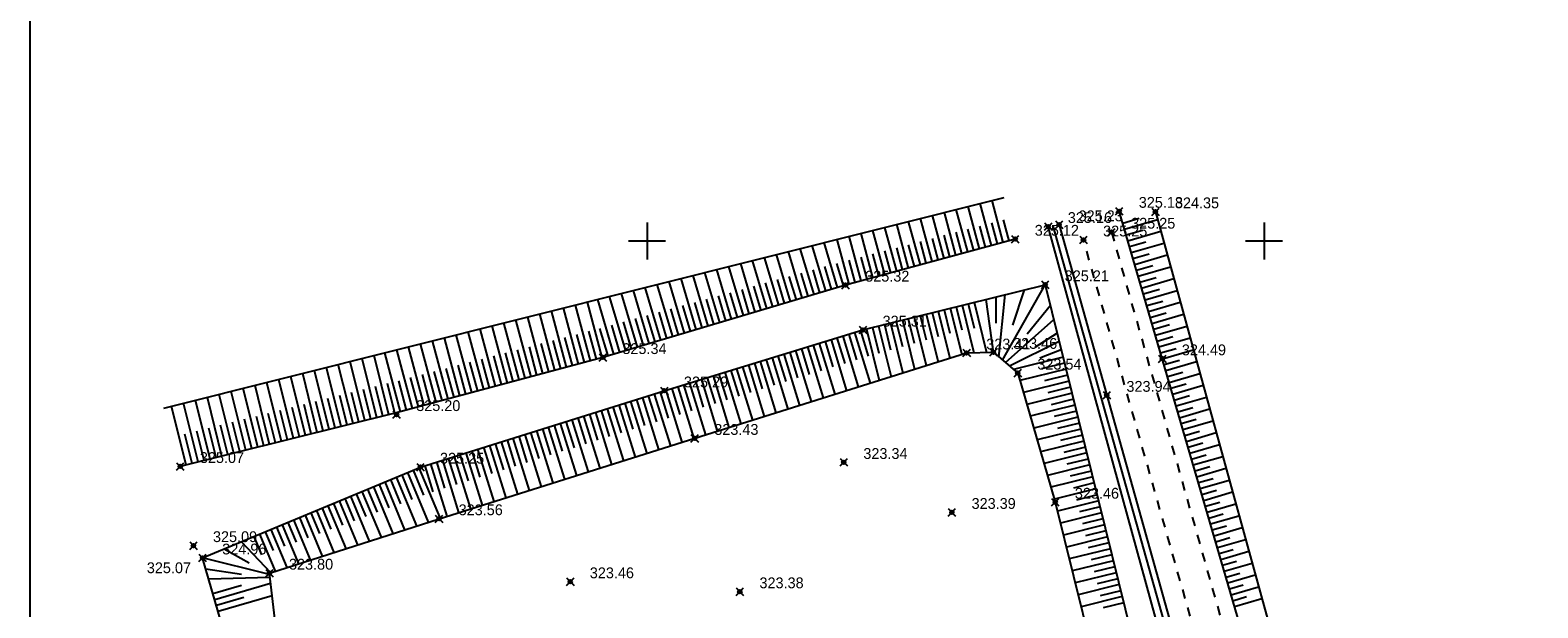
# Model space of a CAD drawing. Header units: metres. Extents: x 707528 to 709248, y 4308395 to 4311045.
# Tile 7 of 104: x 707528 to 707651, y 4308565 to 4308612. Entities that reach past the tile are written whole.
import ezdxf

# ---------------------------------------------------------------- set-up
doc = ezdxf.new("R2010")
doc.units = ezdxf.units.M
doc.header["$LTSCALE"] = 0.5
doc.header["$PDMODE"] = 35
doc.header["$PDSIZE"] = 0.3
doc.linetypes.add('Д_ТРОТ_ТРУБА', pattern=[3, 1.5, -1.5])
for name, color, linetype in [('(001) Сетка', 92, 'Continuous'), ('(002) Рамка', 7, 'Continuous'), ('(004) Точки рельефа', 7, 'Continuous'), ('(025) Дорога', 7, 'Continuous'), ('(027) Гидрография', 7, 'Continuous'), ('(035) Откосы', 7, 'Continuous')]:
    doc.layers.add(name, color=color, linetype=linetype)
doc.styles.add('D-431', font='txt')

# ---------------------------------------------------------------- blocks, each defined once
blk = doc.blocks.new('Setka')
at = {"layer": '(001) Сетка'}
for p, q in [((0, 1.5), (0, -1.5)), ((-1.5, 0), (1.5, 0))]:
    blk.add_line(p, q, dxfattribs=at)

msp = doc.modelspace()

# ---------------------------------------------------------------- linework, layer by layer
at = {"layer": '(002) Рамка', "color": 0}
msp.add_lwpolyline([(707528.46, 4311045.23), (708928.46, 4311045.23), (708928.46, 4308395.23), (707528.46, 4308395.23)], close=True, dxfattribs=at)
at = {"layer": '(025) Дорога', "linetype": 'Д_ТРОТ_ТРУБА', "flags": 128}
for points, elevation in [([(707616.1, 4308595.94), (707625.38, 4308563.15), (707632.15, 4308533.87), (707639.59, 4308507.23), (707646.58, 4308474.96)], 324.95), ([(707644.24, 4308474.39), (707636.83, 4308506.47), (707630.12, 4308533.52), (707623.25, 4308562.11), (707613.83, 4308595.31)], 325.11)]:
    msp.add_lwpolyline(points, dxfattribs=dict(at, elevation=elevation))
at = {"layer": '(027) Гидрография', "flags": 128}
for points, elevation in [([(707641.33, 4308479.63), (707635.29, 4308505.76), (707627.89, 4308533.54), (707620.81, 4308560.57), (707610.98, 4308596.39)], 325.06), ([(707611.85, 4308596.54), (707621.84, 4308560.86), (707628.89, 4308533.7), (707636.24, 4308505.82), (707642.34, 4308479.67)], 324.93)]:
    msp.add_lwpolyline(points, dxfattribs=dict(at, elevation=elevation))
at = {"layer": '(027) Гидрография', "color": 4, "elevation": 324.77, "flags": 128}
msp.add_lwpolyline([(707641.75, 4308480.14), (707635.77, 4308505.81), (707628.43, 4308533.64), (707621.4, 4308560.72), (707611.38, 4308596.44)], dxfattribs=at)
at = {"layer": '(035) Откосы'}
for p, q in [((707605.41, 4308594.59, 324.8), (707604.49, 4308598.02, 324.8)), ((707606.37, 4308594.85, 324.8), (707605.45, 4308598.26, 324.8)), ((707607.33, 4308595.11, 324.8), (707606.42, 4308598.5, 324.8)), ((707600.61, 4308593.29, 324.8), (707599.66, 4308596.81, 324.8)), ((707601.57, 4308593.55, 324.8), (707600.63, 4308597.05, 324.8)), ((707602.53, 4308593.81, 324.8), (707601.59, 4308597.29, 324.8)), ((707603.49, 4308594.07, 324.8), (707602.56, 4308597.53, 324.8)), ((707604.45, 4308594.33, 324.8), (707603.52, 4308597.78, 324.8)), ((707606.85, 4308594.98, 324.8), (707606.39, 4308596.68, 324.8)), ((707607.81, 4308595.24, 324.8), (707607.36, 4308596.93, 324.8)), ((707617.01, 4308596.67, 325.08), (707618.35, 4308597.06, 325.08)), ((707617.15, 4308596.19, 325.08), (707619.82, 4308596.97, 325.08)), ((707595.81, 4308591.99, 324.8), (707594.83, 4308595.6, 324.8)), ((707596.77, 4308592.25, 324.8), (707595.8, 4308595.84, 324.8)), ((707597.73, 4308592.51, 324.8), (707596.76, 4308596.08, 324.8)), ((707598.69, 4308592.77, 324.8), (707597.73, 4308596.32, 324.8)), ((707599.65, 4308593.03, 324.8), (707598.7, 4308596.57, 324.8)), ((707602.05, 4308593.68, 324.8), (707601.58, 4308595.42, 324.8)), ((707603.01, 4308593.94, 324.8), (707602.54, 4308595.68, 324.8)), ((707603.97, 4308594.2, 324.8), (707603.51, 4308595.93, 324.8)), ((707604.93, 4308594.46, 324.8), (707604.47, 4308596.18, 324.8)), ((707605.89, 4308594.72, 324.8), (707605.43, 4308596.43, 324.8)), ((707617.29, 4308595.71, 325.08), (707618.62, 4308596.1, 325.08)), ((707617.43, 4308595.24, 325.08), (707620.09, 4308596.01, 325.08)), ((707591.03, 4308590.6, 324.8), (707589.91, 4308594.36, 324.8)), ((707591.99, 4308590.88, 324.8), (707590.88, 4308594.6, 324.8)), ((707592.94, 4308591.17, 324.8), (707591.84, 4308594.85, 324.8)), ((707593.89, 4308591.45, 324.8), (707592.81, 4308595.09, 324.8)), ((707594.85, 4308591.73, 324.8), (707593.87, 4308595.35, 324.8)), ((707598.21, 4308592.64, 324.8), (707597.73, 4308594.42, 324.8)), ((707599.17, 4308592.9, 324.8), (707598.69, 4308594.67, 324.8)), ((707600.13, 4308593.16, 324.8), (707599.65, 4308594.92, 324.8)), ((707601.09, 4308593.42, 324.8), (707600.62, 4308595.17, 324.8)), ((707617.56, 4308594.76, 325.08), (707618.89, 4308595.15, 325.08)), ((707617.7, 4308594.28, 325.08), (707620.35, 4308595.05, 325.08)), ((707586.27, 4308589.18, 324.8), (707585.08, 4308593.15, 324.8)), ((707587.22, 4308589.46, 324.8), (707586.05, 4308593.39, 324.8)), ((707588.17, 4308589.75, 324.8), (707587.01, 4308593.64, 324.8)), ((707589.13, 4308590.03, 324.8), (707587.98, 4308593.88, 324.8)), ((707590.08, 4308590.32, 324.8), (707588.95, 4308594.12, 324.8)), ((707593.42, 4308591.31, 324.8), (707592.87, 4308593.14, 324.8)), ((707594.37, 4308591.6, 324.8), (707593.83, 4308593.4, 324.8)), ((707595.33, 4308591.86, 324.8), (707594.84, 4308593.67, 324.8)), ((707596.29, 4308592.12, 324.8), (707595.8, 4308593.92, 324.8)), ((707597.25, 4308592.38, 324.8), (707596.77, 4308594.17, 324.8)), ((707617.84, 4308593.8, 325.08), (707619.16, 4308594.19, 325.08)), ((707617.98, 4308593.32, 325.08), (707620.62, 4308594.09, 325.08)), ((707618.12, 4308592.85, 325.08), (707619.44, 4308593.23, 325.08)), ((707618.26, 4308592.37, 325.08), (707620.88, 4308593.13, 325.08)), ((707581.5, 4308587.76, 324.8), (707580.25, 4308591.94, 324.8)), ((707582.45, 4308588.04, 324.8), (707581.22, 4308592.18, 324.8)), ((707583.41, 4308588.32, 324.8), (707582.19, 4308592.42, 324.8)), ((707584.36, 4308588.61, 324.8), (707583.15, 4308592.67, 324.8)), ((707585.31, 4308588.89, 324.8), (707584.12, 4308592.91, 324.8)), ((707588.65, 4308589.89, 324.8), (707588.07, 4308591.82, 324.8)), ((707589.6, 4308590.17, 324.8), (707589.03, 4308592.09, 324.8)), ((707590.56, 4308590.46, 324.8), (707589.99, 4308592.35, 324.8)), ((707591.51, 4308590.74, 324.8), (707590.95, 4308592.61, 324.8)), ((707592.46, 4308591.03, 324.8), (707591.91, 4308592.88, 324.8)), ((707618.4, 4308591.89, 325.08), (707619.71, 4308592.27, 325.08)), ((707618.54, 4308591.41, 325.08), (707621.15, 4308592.17, 325.08)), ((707576.73, 4308586.33, 324.8), (707575.42, 4308590.73, 324.8)), ((707577.69, 4308586.62, 324.8), (707576.39, 4308590.97, 324.8)), ((707578.64, 4308586.9, 324.8), (707577.36, 4308591.21, 324.8)), ((707579.59, 4308587.19, 324.8), (707578.32, 4308591.45, 324.8)), ((707580.55, 4308587.47, 324.8), (707579.29, 4308591.7, 324.8)), ((707584.84, 4308588.75, 324.8), (707584.24, 4308590.77, 324.8)), ((707585.79, 4308589.04, 324.8), (707585.2, 4308591.03, 324.8)), ((707586.74, 4308589.32, 324.8), (707586.16, 4308591.3, 324.8)), ((707587.7, 4308589.6, 324.8), (707587.11, 4308591.56, 324.8)), ((707618.68, 4308590.93, 325.08), (707619.98, 4308591.31, 325.08)), ((707618.82, 4308590.46, 325.08), (707621.41, 4308591.21, 325.08)), ((707571.94, 4308584.99, 324.8), (707570.72, 4308589.55, 324.8)), ((707572.91, 4308585.25, 324.8), (707571.69, 4308589.79, 324.8)), ((707573.87, 4308585.51, 324.8), (707572.65, 4308590.03, 324.8)), ((707574.83, 4308585.77, 324.8), (707573.62, 4308590.27, 324.8)), ((707575.78, 4308586.05, 324.8), (707574.46, 4308590.49, 324.8)), ((707580.07, 4308587.33, 324.8), (707579.44, 4308589.45, 324.8)), ((707581.02, 4308587.61, 324.8), (707580.4, 4308589.72, 324.8)), ((707581.98, 4308587.9, 324.8), (707581.36, 4308589.98, 324.8)), ((707582.93, 4308588.18, 324.8), (707582.32, 4308590.24, 324.8)), ((707583.88, 4308588.47, 324.8), (707583.28, 4308590.51, 324.8)), ((707601.57, 4308589.4, 324.67), (707602.05, 4308587.49, 324.67)), ((707602.06, 4308589.52, 324.67), (707603, 4308585.72, 324.67)), ((707602.54, 4308589.64, 324.67), (707603.01, 4308587.76, 324.67)), ((707603.03, 4308589.77, 324.67), (707603.96, 4308586.02, 324.67)), ((707603.51, 4308589.89, 324.67), (707603.98, 4308588.02, 324.67)), ((707604, 4308590.01, 324.67), (707604.95, 4308586.16, 324.67)), ((707604.48, 4308590.13, 324.67), (707604.97, 4308588.15, 324.67)), ((707604.97, 4308590.25, 324.67), (707605.98, 4308586.18, 324.67)), ((707618.96, 4308589.98, 325.08), (707620.25, 4308590.35, 325.08)), ((707619.1, 4308589.5, 325.08), (707621.67, 4308590.25, 325.08)), ((707619.24, 4308589.02, 325.08), (707620.52, 4308589.4, 325.08)), ((707566.18, 4308583.45, 324.8), (707564.93, 4308588.1, 324.8)), ((707567.14, 4308583.7, 324.8), (707565.9, 4308588.34, 324.8)), ((707568.1, 4308583.96, 324.8), (707566.86, 4308588.58, 324.8)), ((707569.06, 4308584.22, 324.8), (707567.83, 4308588.82, 324.8)), ((707570.02, 4308584.48, 324.8), (707568.79, 4308589.06, 324.8)), ((707570.98, 4308584.74, 324.8), (707569.76, 4308589.31, 324.8)), ((707575.3, 4308585.91, 324.8), (707574.64, 4308588.14, 324.8)), ((707576.26, 4308586.19, 324.8), (707575.6, 4308588.4, 324.8)), ((707577.21, 4308586.48, 324.8), (707576.56, 4308588.66, 324.8)), ((707578.16, 4308586.76, 324.8), (707577.52, 4308588.93, 324.8)), ((707579.12, 4308587.05, 324.8), (707578.48, 4308589.19, 324.8)), ((707596.72, 4308588.2, 324.67), (707597.24, 4308586.14, 324.67)), ((707597.21, 4308588.32, 324.67), (707598.23, 4308584.22, 324.67)), ((707597.69, 4308588.44, 324.67), (707598.2, 4308586.41, 324.67)), ((707598.18, 4308588.56, 324.67), (707599.18, 4308584.52, 324.67)), ((707598.66, 4308588.68, 324.67), (707599.16, 4308586.68, 324.67)), ((707599.15, 4308588.8, 324.67), (707600.14, 4308584.82, 324.67)), ((707599.63, 4308588.92, 324.67), (707600.12, 4308586.95, 324.67)), ((707600.12, 4308589.04, 324.67), (707601.09, 4308585.12, 324.67)), ((707600.6, 4308589.16, 324.67), (707601.09, 4308587.22, 324.67)), ((707601.09, 4308589.28, 324.67), (707602.05, 4308585.42, 324.67)), ((707619.38, 4308588.54, 325.08), (707621.94, 4308589.29, 325.08)), ((707619.52, 4308588.07, 325.08), (707620.79, 4308588.44, 325.08)), ((707619.66, 4308587.59, 325.08), (707622.2, 4308588.33, 325.08)), ((707561.38, 4308582.16, 324.8), (707560.11, 4308586.88, 324.8)), ((707562.34, 4308582.41, 324.8), (707561.07, 4308587.13, 324.8)), ((707563.3, 4308582.67, 324.8), (707562.04, 4308587.37, 324.8)), ((707564.26, 4308582.93, 324.8), (707563, 4308587.61, 324.8)), ((707565.22, 4308583.19, 324.8), (707563.97, 4308587.85, 324.8)), ((707570.5, 4308584.61, 324.8), (707569.89, 4308586.9, 324.8)), ((707571.46, 4308584.86, 324.8), (707570.85, 4308587.15, 324.8)), ((707572.43, 4308585.12, 324.8), (707571.81, 4308587.4, 324.8)), ((707573.39, 4308585.38, 324.8), (707572.78, 4308587.65, 324.8)), ((707574.35, 4308585.64, 324.8), (707573.74, 4308587.9, 324.8)), ((707592.41, 4308586.92, 324.67), (707593.68, 4308582.8, 324.67)), ((707592.89, 4308587.07, 324.67), (707593.52, 4308585.01, 324.67)), ((707593.37, 4308587.22, 324.67), (707594.63, 4308583.09, 324.67)), ((707593.85, 4308587.36, 324.67), (707594.48, 4308585.3, 324.67)), ((707594.32, 4308587.51, 324.67), (707595.58, 4308583.39, 324.67)), ((707594.8, 4308587.65, 324.67), (707595.43, 4308585.6, 324.67)), ((707595.28, 4308587.8, 324.67), (707596.54, 4308583.69, 324.67)), ((707595.76, 4308587.95, 324.67), (707596.39, 4308585.89, 324.67)), ((707596.24, 4308588.08, 324.67), (707597.27, 4308583.92, 324.67)), ((707619.8, 4308587.11, 325.08), (707621.07, 4308587.48, 325.08)), ((707619.94, 4308586.63, 325.08), (707622.47, 4308587.37, 325.08)), ((707556.56, 4308580.9, 324.8), (707555.37, 4308585.7, 324.8)), ((707557.53, 4308581.14, 324.8), (707556.34, 4308585.94, 324.8)), ((707558.49, 4308581.38, 324.8), (707557.21, 4308586.16, 324.8)), ((707559.45, 4308581.64, 324.8), (707558.18, 4308586.4, 324.8)), ((707560.41, 4308581.9, 324.8), (707559.14, 4308586.64, 324.8)), ((707566.66, 4308583.58, 324.8), (707566.04, 4308585.9, 324.8)), ((707567.62, 4308583.83, 324.8), (707567, 4308586.15, 324.8)), ((707568.58, 4308584.09, 324.8), (707567.96, 4308586.4, 324.8)), ((707569.54, 4308584.35, 324.8), (707568.93, 4308586.65, 324.8)), ((707588.59, 4308585.75, 324.67), (707589.86, 4308581.6, 324.67)), ((707589.07, 4308585.9, 324.67), (707589.7, 4308583.82, 324.67)), ((707589.55, 4308586.04, 324.67), (707590.82, 4308581.9, 324.67)), ((707590.02, 4308586.19, 324.67), (707590.66, 4308584.12, 324.67)), ((707590.5, 4308586.34, 324.67), (707591.77, 4308582.2, 324.67)), ((707590.98, 4308586.48, 324.67), (707591.61, 4308584.41, 324.67)), ((707591.46, 4308586.63, 324.67), (707592.72, 4308582.5, 324.67)), ((707591.93, 4308586.78, 324.67), (707592.57, 4308584.71, 324.67)), ((707612.18, 4308585.8, 324.67), (707608.16, 4308584.81, 324.67)), ((707620.08, 4308586.15, 325.08), (707621.34, 4308586.52, 325.08)), ((707620.22, 4308585.68, 325.08), (707622.73, 4308586.41, 325.08)), ((707551.73, 4308579.7, 324.8), (707550.55, 4308584.49, 324.8)), ((707552.7, 4308579.94, 324.8), (707551.51, 4308584.73, 324.8)), ((707553.67, 4308580.18, 324.8), (707552.48, 4308584.97, 324.8)), ((707554.63, 4308580.42, 324.8), (707553.44, 4308585.21, 324.8)), ((707555.6, 4308580.66, 324.8), (707554.41, 4308585.45, 324.8)), ((707561.86, 4308582.29, 324.8), (707561.22, 4308584.65, 324.8)), ((707562.82, 4308582.54, 324.8), (707562.19, 4308584.9, 324.8)), ((707563.78, 4308582.8, 324.8), (707563.15, 4308585.15, 324.8)), ((707564.74, 4308583.06, 324.8), (707564.11, 4308585.4, 324.8)), ((707565.7, 4308583.32, 324.8), (707565.07, 4308585.65, 324.8)), ((707584.29, 4308584.43, 324.67), (707584.93, 4308582.34, 324.67)), ((707584.77, 4308584.58, 324.67), (707586.05, 4308580.4, 324.67)), ((707585.25, 4308584.73, 324.67), (707585.89, 4308582.64, 324.67)), ((707585.72, 4308584.87, 324.67), (707587, 4308580.7, 324.67)), ((707586.2, 4308585.02, 324.67), (707586.84, 4308582.94, 324.67)), ((707586.68, 4308585.17, 324.67), (707587.96, 4308581, 324.67)), ((707587.16, 4308585.31, 324.67), (707587.8, 4308583.23, 324.67)), ((707587.64, 4308585.46, 324.67), (707588.91, 4308581.3, 324.67)), ((707588.11, 4308585.6, 324.67), (707588.75, 4308583.53, 324.67)), ((707612.42, 4308584.83, 324.67), (707608.68, 4308583.91, 324.67)), ((707612.3, 4308585.31, 324.67), (707610.42, 4308584.85, 324.67)), ((707620.36, 4308585.2, 325.08), (707621.61, 4308585.56, 325.08)), ((707620.5, 4308584.72, 325.08), (707623, 4308585.45, 325.08)), ((707620.64, 4308584.24, 325.08), (707621.88, 4308584.6, 325.08)), ((707620.78, 4308583.76, 325.08), (707623.26, 4308584.49, 325.08)), ((707546.91, 4308578.5, 324.8), (707545.72, 4308583.28, 324.8)), ((707547.87, 4308578.74, 324.8), (707546.69, 4308583.52, 324.8)), ((707548.84, 4308578.98, 324.8), (707547.65, 4308583.76, 324.8)), ((707549.8, 4308579.22, 324.8), (707548.62, 4308584, 324.8)), ((707550.77, 4308579.46, 324.8), (707549.58, 4308584.24, 324.8)), ((707557.05, 4308581.02, 324.8), (707556.45, 4308583.42, 324.8)), ((707558.01, 4308581.26, 324.8), (707557.42, 4308583.66, 324.8)), ((707558.97, 4308581.51, 324.8), (707558.33, 4308583.9, 324.8)), ((707559.93, 4308581.77, 324.8), (707559.3, 4308584.15, 324.8)), ((707560.89, 4308582.03, 324.8), (707560.26, 4308584.4, 324.8)), ((707580.47, 4308583.26, 324.67), (707581.11, 4308581.16, 324.67)), ((707580.95, 4308583.41, 324.67), (707582.24, 4308579.21, 324.67)), ((707581.42, 4308583.56, 324.67), (707582.07, 4308581.46, 324.67)), ((707581.9, 4308583.7, 324.67), (707583.19, 4308579.5, 324.67)), ((707582.38, 4308583.85, 324.67), (707583.02, 4308581.75, 324.67)), ((707582.86, 4308583.99, 324.67), (707584.14, 4308579.8, 324.67)), ((707583.34, 4308584.14, 324.67), (707583.98, 4308582.05, 324.67)), ((707583.81, 4308584.29, 324.67), (707585.1, 4308580.1, 324.67)), ((707612.66, 4308583.86, 324.67), (707608.96, 4308582.95, 324.67)), ((707612.54, 4308584.34, 324.67), (707610.68, 4308583.88, 324.67)), ((707612.78, 4308583.37, 324.67), (707610.94, 4308582.92, 324.67)), ((707620.92, 4308583.28, 325.08), (707622.15, 4308583.65, 325.08)), ((707621.06, 4308582.81, 325.08), (707623.52, 4308583.53, 325.08)), ((707542.08, 4308577.31, 324.8), (707540.9, 4308582.07, 324.8)), ((707543.04, 4308577.55, 324.8), (707541.86, 4308582.31, 324.8)), ((707544.01, 4308577.79, 324.8), (707542.83, 4308582.55, 324.8)), ((707544.98, 4308578.03, 324.8), (707543.79, 4308582.79, 324.8)), ((707545.94, 4308578.27, 324.8), (707544.76, 4308583.03, 324.8)), ((707552.22, 4308579.82, 324.8), (707551.62, 4308582.21, 324.8)), ((707553.18, 4308580.06, 324.8), (707552.59, 4308582.46, 324.8)), ((707554.15, 4308580.3, 324.8), (707553.55, 4308582.7, 324.8)), ((707555.11, 4308580.54, 324.8), (707554.52, 4308582.94, 324.8)), ((707556.08, 4308580.78, 324.8), (707555.49, 4308583.18, 324.8)), ((707576.65, 4308582.07, 324.67), (707577.31, 4308579.97, 324.67)), ((707577.13, 4308582.22, 324.67), (707578.44, 4308578.01, 324.67)), ((707577.61, 4308582.37, 324.67), (707578.26, 4308580.27, 324.67)), ((707578.08, 4308582.52, 324.67), (707579.4, 4308578.31, 324.67)), ((707578.56, 4308582.67, 324.67), (707579.22, 4308580.57, 324.67)), ((707579.04, 4308582.82, 324.67), (707580.35, 4308578.61, 324.67)), ((707579.51, 4308582.97, 324.67), (707580.17, 4308580.87, 324.67)), ((707579.99, 4308583.12, 324.67), (707581.28, 4308578.91, 324.67)), ((707612.9, 4308582.89, 324.67), (707609.24, 4308581.98, 324.67)), ((707613.02, 4308582.4, 324.67), (707611.2, 4308581.95, 324.67)), ((707621.19, 4308582.33, 325.08), (707622.43, 4308582.69, 325.08)), ((707621.33, 4308581.85, 325.08), (707623.79, 4308582.57, 325.08)), ((707541.11, 4308577.07, 324.8), (707539.93, 4308581.82, 324.8)), ((707546.42, 4308578.38, 324.8), (707545.83, 4308580.77, 324.8)), ((707547.39, 4308578.62, 324.8), (707546.8, 4308581.01, 324.8)), ((707548.35, 4308578.86, 324.8), (707547.76, 4308581.25, 324.8)), ((707549.32, 4308579.1, 324.8), (707548.73, 4308581.49, 324.8)), ((707550.29, 4308579.34, 324.8), (707549.69, 4308581.73, 324.8)), ((707551.25, 4308579.58, 324.8), (707550.66, 4308581.97, 324.8)), ((707572.84, 4308580.88, 324.67), (707573.5, 4308578.77, 324.67)), ((707573.31, 4308581.03, 324.67), (707574.63, 4308576.81, 324.67)), ((707573.79, 4308581.18, 324.67), (707574.45, 4308579.07, 324.67)), ((707574.27, 4308581.33, 324.67), (707575.59, 4308577.11, 324.67)), ((707574.75, 4308581.48, 324.67), (707575.4, 4308579.37, 324.67)), ((707575.22, 4308581.63, 324.67), (707576.54, 4308577.41, 324.67)), ((707575.7, 4308581.78, 324.67), (707576.36, 4308579.67, 324.67)), ((707576.18, 4308581.93, 324.67), (707577.49, 4308577.71, 324.67)), ((707613.14, 4308581.92, 324.67), (707609.52, 4308581.02, 324.67)), ((707613.38, 4308580.95, 324.67), (707609.8, 4308580.06, 324.67)), ((707613.26, 4308581.43, 324.67), (707611.46, 4308580.99, 324.67)), ((707621.47, 4308581.37, 325.08), (707622.7, 4308581.73, 325.08)), ((707621.61, 4308580.89, 325.08), (707624.05, 4308581.61, 325.08)), ((707621.75, 4308580.42, 325.08), (707622.97, 4308580.77, 325.08)), ((707541.6, 4308577.19, 324.8), (707541.01, 4308579.57, 324.8)), ((707542.56, 4308577.43, 324.8), (707541.97, 4308579.81, 324.8)), ((707543.53, 4308577.67, 324.8), (707542.94, 4308580.05, 324.8)), ((707544.49, 4308577.91, 324.8), (707543.9, 4308580.29, 324.8)), ((707545.46, 4308578.15, 324.8), (707544.87, 4308580.53, 324.8)), ((707568.55, 4308579.54, 324.67), (707569.87, 4308575.31, 324.67)), ((707569.02, 4308579.69, 324.67), (707569.68, 4308577.58, 324.67)), ((707569.5, 4308579.84, 324.67), (707570.82, 4308575.61, 324.67)), ((707569.98, 4308579.99, 324.67), (707570.64, 4308577.88, 324.67)), ((707570.45, 4308580.14, 324.67), (707571.77, 4308575.91, 324.67)), ((707570.93, 4308580.29, 324.67), (707571.59, 4308578.18, 324.67)), ((707571.41, 4308580.44, 324.67), (707572.73, 4308576.21, 324.67)), ((707571.88, 4308580.59, 324.67), (707572.54, 4308578.47, 324.67)), ((707572.36, 4308580.73, 324.67), (707573.68, 4308576.51, 324.67)), ((707613.62, 4308579.98, 324.67), (707610.08, 4308579.1, 324.67)), ((707613.5, 4308580.46, 324.67), (707611.72, 4308580.02, 324.67)), ((707621.89, 4308579.94, 325.08), (707624.32, 4308580.65, 325.08)), ((707622.03, 4308579.46, 325.08), (707623.24, 4308579.81, 325.08)), ((707622.17, 4308578.98, 325.08), (707624.58, 4308579.69, 325.08)), ((707564.73, 4308578.35, 324.67), (707566.05, 4308574.11, 324.67)), ((707565.21, 4308578.5, 324.67), (707565.87, 4308576.38, 324.67)), ((707565.68, 4308578.65, 324.67), (707567.01, 4308574.41, 324.67)), ((707566.16, 4308578.8, 324.67), (707566.82, 4308576.68, 324.67)), ((707566.64, 4308578.95, 324.67), (707567.96, 4308574.71, 324.67)), ((707567.11, 4308579.1, 324.67), (707567.78, 4308576.98, 324.67)), ((707567.59, 4308579.24, 324.67), (707568.91, 4308575.01, 324.67)), ((707568.07, 4308579.39, 324.67), (707568.73, 4308577.28, 324.67)), ((707613.86, 4308579.01, 324.67), (707610.35, 4308578.14, 324.67)), ((707613.74, 4308579.49, 324.67), (707611.98, 4308579.06, 324.67)), ((707613.98, 4308578.52, 324.67), (707612.24, 4308578.09, 324.67)), ((707622.31, 4308578.5, 325.08), (707623.51, 4308578.85, 325.08)), ((707622.45, 4308578.03, 325.08), (707624.85, 4308578.73, 325.08)), ((707560.91, 4308577.16, 324.67), (707562.24, 4308572.92, 324.67)), ((707561.39, 4308577.31, 324.67), (707562.05, 4308575.19, 324.67)), ((707561.87, 4308577.46, 324.67), (707563.19, 4308573.22, 324.67)), ((707562.35, 4308577.61, 324.67), (707563.01, 4308575.49, 324.67)), ((707562.82, 4308577.76, 324.67), (707564.15, 4308573.52, 324.67)), ((707563.3, 4308577.9, 324.67), (707563.96, 4308575.78, 324.67)), ((707563.78, 4308578.05, 324.67), (707565.1, 4308573.82, 324.67)), ((707564.25, 4308578.2, 324.67), (707564.91, 4308576.08, 324.67)), ((707614.1, 4308578.04, 324.67), (707610.63, 4308577.18, 324.67)), ((707614.22, 4308577.55, 324.67), (707612.49, 4308577.13, 324.67)), ((707622.59, 4308577.55, 325.08), (707623.78, 4308577.9, 325.08)), ((707622.73, 4308577.07, 325.08), (707625.11, 4308577.76, 325.08)), ((707557.66, 4308575.89, 324.67), (707558.48, 4308573.93, 324.67)), ((707558.12, 4308576.08, 324.67), (707559.77, 4308572.13, 324.67)), ((707558.58, 4308576.27, 324.67), (707559.41, 4308574.28, 324.67)), ((707559.04, 4308576.46, 324.67), (707560.72, 4308572.43, 324.67)), ((707559.5, 4308576.66, 324.67), (707560.35, 4308574.62, 324.67)), ((707559.96, 4308576.85, 324.67), (707561.68, 4308572.74, 324.67)), ((707560.44, 4308577.01, 324.67), (707561.1, 4308574.89, 324.67)), ((707614.34, 4308577.07, 324.67), (707610.91, 4308576.22, 324.67)), ((707614.58, 4308576.1, 324.67), (707611.19, 4308575.26, 324.67)), ((707614.46, 4308576.58, 324.67), (707612.75, 4308576.16, 324.67)), ((707622.87, 4308576.59, 325.08), (707624.06, 4308576.94, 325.08)), ((707623.01, 4308576.11, 325.08), (707625.37, 4308576.8, 325.08)), ((707623.15, 4308575.64, 325.08), (707624.33, 4308575.98, 325.08)), ((707554.89, 4308574.73, 324.67), (707555.66, 4308572.89, 324.67)), ((707555.35, 4308574.93, 324.67), (707556.9, 4308571.21, 324.67)), ((707555.81, 4308575.12, 324.67), (707556.6, 4308573.24, 324.67)), ((707556.28, 4308575.31, 324.67), (707557.86, 4308571.51, 324.67)), ((707556.74, 4308575.5, 324.67), (707557.54, 4308573.59, 324.67)), ((707557.2, 4308575.7, 324.67), (707558.81, 4308571.82, 324.67)), ((707614.82, 4308575.13, 324.67), (707611.47, 4308574.3, 324.67)), ((707614.7, 4308575.61, 324.67), (707613.01, 4308575.2, 324.67)), ((707623.29, 4308575.16, 325.08), (707625.64, 4308575.84, 325.08)), ((707623.43, 4308574.68, 325.08), (707624.6, 4308575.02, 325.08)), ((707623.57, 4308574.2, 325.08), (707625.9, 4308574.88, 325.08)), ((707552.13, 4308573.58, 324.67), (707552.84, 4308571.86, 324.67)), ((707552.59, 4308573.77, 324.67), (707554.04, 4308570.29, 324.67)), ((707553.05, 4308573.96, 324.67), (707553.78, 4308572.2, 324.67)), ((707553.51, 4308574.16, 324.67), (707554.99, 4308570.6, 324.67)), ((707553.97, 4308574.35, 324.67), (707554.72, 4308572.55, 324.67)), ((707554.43, 4308574.54, 324.67), (707555.95, 4308570.9, 324.67)), ((707615.06, 4308574.16, 324.67), (707611.72, 4308573.33, 324.67)), ((707614.94, 4308574.64, 324.67), (707613.27, 4308574.23, 324.67)), ((707615.18, 4308573.67, 324.67), (707613.51, 4308573.26, 324.67)), ((707623.71, 4308573.72, 325.08), (707624.87, 4308574.06, 325.08)), ((707623.85, 4308573.25, 325.08), (707626.17, 4308573.92, 325.08)), ((707548.9, 4308572.23, 324.67), (707550.22, 4308569.06, 324.67)), ((707549.36, 4308572.42, 324.67), (707550.03, 4308570.82, 324.67)), ((707549.82, 4308572.62, 324.67), (707551.17, 4308569.37, 324.67)), ((707550.28, 4308572.81, 324.67), (707550.97, 4308571.17, 324.67)), ((707550.74, 4308573, 324.67), (707552.13, 4308569.68, 324.67)), ((707551.2, 4308573.19, 324.67), (707551.91, 4308571.51, 324.67)), ((707551.66, 4308573.39, 324.67), (707553.08, 4308569.98, 324.67)), ((707615.29, 4308573.19, 324.67), (707611.96, 4308572.36, 324.67)), ((707615.53, 4308572.22, 324.67), (707612.2, 4308571.39, 324.67)), ((707615.41, 4308572.7, 324.67), (707613.75, 4308572.29, 324.67)), ((707623.99, 4308572.77, 325.08), (707625.14, 4308573.1, 325.08)), ((707624.13, 4308572.29, 325.08), (707626.43, 4308572.96, 325.08)), ((707546.59, 4308571.27, 324.67), (707547.21, 4308569.78, 324.67)), ((707547.05, 4308571.46, 324.67), (707548.31, 4308568.45, 324.67)), ((707547.51, 4308571.66, 324.67), (707548.15, 4308570.13, 324.67)), ((707547.98, 4308571.85, 324.67), (707549.26, 4308568.76, 324.67)), ((707548.44, 4308572.04, 324.67), (707549.09, 4308570.48, 324.67)), ((707615.77, 4308571.25, 324.67), (707612.44, 4308570.42, 324.67)), ((707615.65, 4308571.73, 324.67), (707613.99, 4308571.32, 324.67)), ((707624.27, 4308571.81, 325.08), (707625.41, 4308572.15, 325.08)), ((707624.41, 4308571.33, 325.08), (707626.7, 4308572, 325.08)), ((707624.55, 4308570.85, 325.08), (707625.69, 4308571.19, 325.08)), ((707624.69, 4308570.38, 325.08), (707626.96, 4308571.04, 325.08)), ((707616.01, 4308570.28, 324.67), (707612.68, 4308569.45, 324.67)), ((707615.89, 4308570.76, 324.67), (707614.22, 4308570.35, 324.67)), ((707616.13, 4308569.79, 324.67), (707614.46, 4308569.38, 324.67)), ((707624.82, 4308569.9, 325.08), (707625.96, 4308570.23, 325.08)), ((707624.96, 4308569.42, 325.08), (707627.22, 4308570.08, 325.08)), ((707616.25, 4308569.31, 324.67), (707612.92, 4308568.48, 324.67)), ((707616.37, 4308568.82, 324.67), (707614.7, 4308568.41, 324.67)), ((707625.1, 4308568.94, 325.08), (707626.23, 4308569.27, 325.08)), ((707625.24, 4308568.46, 325.08), (707627.49, 4308569.12, 325.08)), ((707543.28, 4308566.66, 324.67), (707545.58, 4308567.33, 324.67)), ((707543.42, 4308566.18, 324.67), (707547.95, 4308567.5, 324.67)), ((707616.49, 4308568.34, 324.67), (707613.15, 4308567.51, 324.67)), ((707616.73, 4308567.37, 324.67), (707613.39, 4308566.54, 324.67)), ((707616.61, 4308567.85, 324.67), (707614.94, 4308567.44, 324.67)), ((707625.38, 4308567.99, 325.08), (707626.5, 4308568.31, 325.08)), ((707625.52, 4308567.51, 325.08), (707627.75, 4308568.16, 325.08)), ((707625.66, 4308567.03, 325.08), (707626.77, 4308567.35, 325.08)), ((707543.56, 4308565.7, 324.67), (707545.78, 4308566.35, 324.67)), ((707543.7, 4308565.22, 324.67), (707548.07, 4308566.49, 324.67)), ((707616.97, 4308566.4, 324.67), (707613.63, 4308565.57, 324.67)), ((707616.85, 4308566.88, 324.67), (707615.18, 4308566.47, 324.67)), ((707625.8, 4308566.55, 325.08), (707628.02, 4308567.2, 325.08)), ((707625.94, 4308566.07, 325.08), (707627.05, 4308566.4, 325.08)), ((707626.08, 4308565.6, 325.08), (707628.28, 4308566.24, 325.08)), ((707617.09, 4308565.91, 324.67), (707615.42, 4308565.5, 324.67))]:
    msp.add_line(p, q, dxfattribs=at)
at = {"layer": '(035) Откосы', "flags": 128}
for points, elevation in [([(707539.3, 4308581.66), (707607.41, 4308598.75)], 324.8), ([(707641.35, 4308506.79), (707634.2, 4308534.97), (707627.05, 4308562.27), (707616.73, 4308597.63)], 325.08), ([(707619.66, 4308597.59), (707629.25, 4308562.73), (707636.75, 4308534.97), (707643.5, 4308507.35)], 324.06), ([(707608.3, 4308595.37), (707608.3, 4308595.37), (707594.55, 4308591.65), (707574.88, 4308585.78), (707558.24, 4308581.31), (707540.63, 4308576.95), (707540.63, 4308576.95)], 324.8), ([(707542.44, 4308569.54), (707560.09, 4308576.9), (707579.86, 4308583.08), (707595.96, 4308588.01), (707610.73, 4308591.68), (707619.38, 4308556.67), (707561, 4308539.27), (707554.21, 4308539.27), (707548.25, 4308549.54), (707542.44, 4308569.54)], 324.67), ([(707606.73, 4308590.68), (707606.73, 4308588.55)], 324.67), ([(707606.98, 4308585.81), (707607.48, 4308590.87)], 323.5), ([(707607.27, 4308585.57), (707610.73, 4308591.68)], 323.5), ([(707609.02, 4308591.25), (707608.09, 4308588.39)], 324.67), ([(707606.53, 4308586.2), (707605.94, 4308590.49)], 323.16), ([(707611.15, 4308589.98), (707609.26, 4308587.66)], 324.67), ([(707607.52, 4308585.36), (707611.42, 4308588.87)], 323.5), ([(707607.82, 4308585.1), (707611.86, 4308587.1)], 323.5), ([(707611.7, 4308587.74), (707609.9, 4308586.59)], 324.67), ([(707547.86, 4308568.3), (707561.6, 4308572.71), (707582.32, 4308579.23), (707604.36, 4308586.15), (707606.53, 4308586.2), (707608.5, 4308584.52), (707611.54, 4308574.05), (707614.5, 4308562.05), (707614.63, 4308560.16), (707612.8, 4308559.11), (707599.14, 4308554.41), (707561.6, 4308541.26), (707558.17, 4308542.77), (707554.67, 4308545.13), (707549.5, 4308554.31), (707547.86, 4308568.3)], 323.5), ([(707612.03, 4308586.39), (707610.3, 4308585.72)], 324.67), ([(707544.2, 4308570.27), (707546.22, 4308569.13)], 324.67), ([(707547.98, 4308568.34), (707545.58, 4308570.85)], 323.5), ([(707547.87, 4308568.2), (707542.44, 4308569.54)], 323.5), ([(707542.7, 4308568.65), (707545.58, 4308568.21)], 324.67), ([(707547.9, 4308567.95), (707542.94, 4308567.82)], 323.5)]:
    msp.add_lwpolyline(points, dxfattribs=dict(at, elevation=elevation))
at = {"color": 0, "linetype": 'ByBlock', "lineweight": -2, "transparency": 16777216}
for p in [(707616.73, 4308597.63, 325.18), (707619.66, 4308597.59, 324.35), (707610.98, 4308596.39, 325.16), (707611.85, 4308596.54, 325.23), (707608.3, 4308595.37, 325.12), (707613.83, 4308595.31, 325.25), (707616.1, 4308595.94, 325.25), (707594.55, 4308591.65, 325.32), (707610.73, 4308591.68, 325.21), (707595.96, 4308588.01, 325.31), (707574.88, 4308585.78, 325.34), (707604.36, 4308586.15, 323.41), (707606.53, 4308586.2, 323.46), (707620.22, 4308585.68, 324.49), (707608.5, 4308584.52, 323.54), (707579.86, 4308583.08, 325.29), (707615.72, 4308582.72, 323.94), (707558.16, 4308581.15, 325.2), (707582.32, 4308579.23, 323.43), (707540.63, 4308576.95, 325.07), (707560.09, 4308576.9, 325.25), (707594.4, 4308577.29, 323.34), (707603.17, 4308573.23, 323.39), (707611.54, 4308574.05, 323.46), (707561.6, 4308572.71, 323.56), (707541.7, 4308570.53, 325.09), (707542.44, 4308569.54, 324.96), (707547.86, 4308568.3, 323.8), (707572.24, 4308567.61, 323.46), (707585.98, 4308566.8, 323.38)]:
    msp.add_point(p, dxfattribs=at)

# ---------------------------------------------------------------- block references
at = {"layer": '(001) Сетка'}
for p in [(707578.46, 4308595.23), (707628.46, 4308595.23)]:
    msp.add_blockref('Setka', p, dxfattribs=at)

# ---------------------------------------------------------------- texts
at = {"layer": '(004) Точки рельефа', "style": 'D-431'}
for s, p in [('325.18', (707618.31, 4308597.91, 325.18)), ('324.35', (707621.24, 4308597.87, 324.35)), ('325.16', (707612.56, 4308596.68, 325.16)), ('325.23', (707613.43, 4308596.82, 325.23)), ('325.25', (707617.69, 4308596.22, 325.25)), ('325.12', (707609.88, 4308595.65, 325.12)), ('325.25', (707615.42, 4308595.59, 325.25)), ('325.32', (707596.14, 4308591.93, 325.32)), ('325.21', (707612.31, 4308591.96, 325.21)), ('325.31', (707597.55, 4308588.29, 325.31)), ('325.34', (707576.46, 4308586.06, 325.34)), ('323.41', (707605.95, 4308586.43, 323.41)), ('323.46', (707608.12, 4308586.48, 323.46)), ('323.54', (707610.09, 4308584.8, 323.54)), ('324.49', (707621.8, 4308585.96, 324.49)), ('325.29', (707581.45, 4308583.36, 325.29)), ('323.94', (707617.31, 4308583, 323.94)), ('325.20', (707559.75, 4308581.44, 325.2)), ('323.43', (707583.91, 4308579.51, 323.43)), ('323.34', (707595.99, 4308577.56, 323.34)), ('325.07', (707542.22, 4308577.23, 325.07)), ('325.25', (707561.68, 4308577.18, 325.25)), ('323.46', (707613.13, 4308574.34, 323.46)), ('323.56', (707563.19, 4308573, 323.56)), ('323.39', (707604.76, 4308573.51, 323.39)), ('325.09', (707543.28, 4308570.82, 325.09)), ('324.96', (707544.03, 4308569.82, 324.96)), ('325.07', (707537.92, 4308568.3, 325.07)), ('323.80', (707549.44, 4308568.59, 323.8)), ('323.46', (707573.82, 4308567.89, 323.46)), ('323.38', (707587.57, 4308567.08, 323.38))]:
    msp.add_text(s, height=0.875, dxfattribs=at).set_placement(p)

doc.saveas('drawing.dxf')
